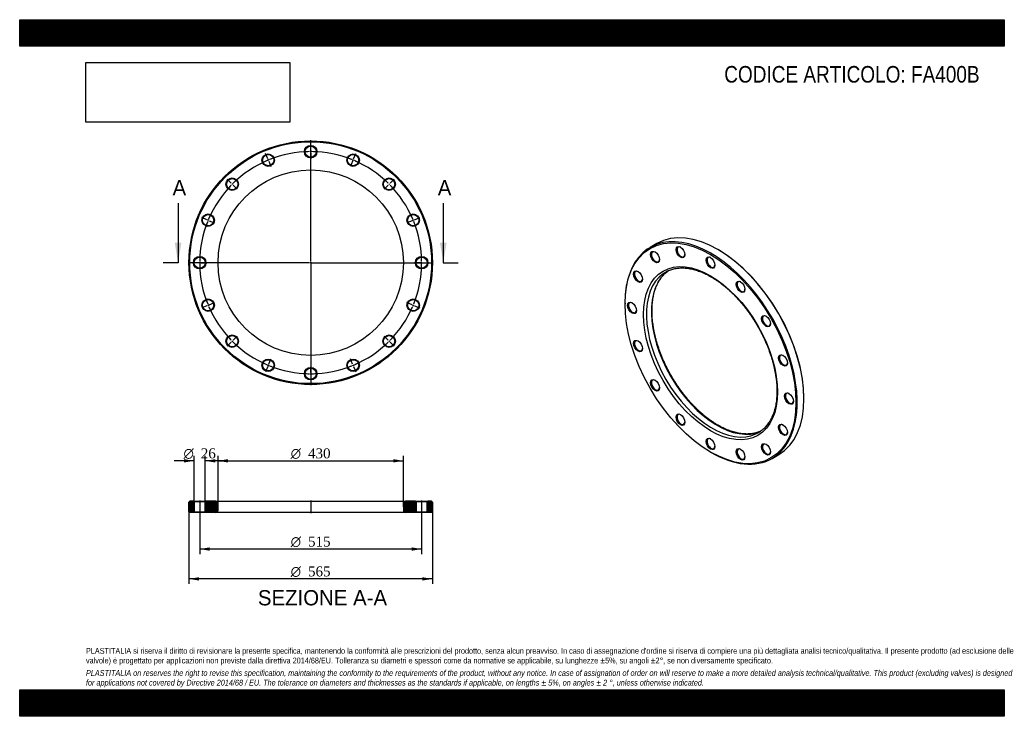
# Model space of a CAD drawing. Header units: millimetres. Extents: x 0 to 2285, y 0 to 1615.
import ezdxf
from ezdxf.enums import TextEntityAlignment as Align
from ezdxf.lldxf.tags import DXFTag

# ---------------------------------------------------------------- set-up
doc = ezdxf.new("R2010")
doc.units = ezdxf.units.MM
doc.header["$LTSCALE"] = 7.692308
for name, color, linetype in [('Default', 7, 'Continuous'), ('DV2_Default', 7, 'Continuous'), ('DV3_Default', 7, 'Continuous'), ('FA400B', 7, 'Continuous')]:
    doc.layers.add(name, color=color, linetype=linetype)
doc.styles.add('SEACAD_Solid_Edge_ANSI', font='seans.ttf')
doc.styles.add('SEACAD_Solid_Edge_ANSI1_Symbols', font='semeca1.ttf')
doc.styles.add('SEACAD_Times_New_Roman', font='times.ttf')
tags = doc.linetypes.add('CENTER2', pattern=[28.575, 19.05, -3.175, 3.175, -3.175]).pattern_tags.tags
tags[10:11] = [DXFTag(74, 4), DXFTag(75, 0), DXFTag(340, '0'), DXFTag(46, 0.0), DXFTag(50, 0.0), DXFTag(44, 0.0), DXFTag(45, 0.0)]
tags[8:9] = [DXFTag(74, 4), DXFTag(75, 0), DXFTag(340, '0'), DXFTag(46, 0.0), DXFTag(50, 0.0), DXFTag(44, 0.0), DXFTag(45, 0.0)]
tags[6:7] = [DXFTag(74, 4), DXFTag(75, 0), DXFTag(340, '0'), DXFTag(46, 0.0), DXFTag(50, 0.0), DXFTag(44, 0.0), DXFTag(45, 0.0)]
tags[4:5] = [DXFTag(74, 4), DXFTag(75, 0), DXFTag(340, '0'), DXFTag(46, 0.0), DXFTag(50, 0.0), DXFTag(44, 0.0), DXFTag(45, 0.0)]
tags = doc.linetypes.add('HIDDEN2', pattern=[4.7625, 3.175, -1.5875]).pattern_tags.tags
tags[6:7] = [DXFTag(74, 4), DXFTag(75, 0), DXFTag(340, '0'), DXFTag(46, 0.0), DXFTag(50, 0.0), DXFTag(44, 0.0), DXFTag(45, 0.0)]
tags[4:5] = [DXFTag(74, 4), DXFTag(75, 0), DXFTag(340, '0'), DXFTag(46, 0.0), DXFTag(50, 0.0), DXFTag(44, 0.0), DXFTag(45, 0.0)]
picture_1 = doc.add_image_def('image1.jpg', size_in_pixel=(4302, 1260))

# ---------------------------------------------------------------- blocks, each defined once
blk = doc.blocks.new('SE')
at = {"layer": 'FA400B', "color": 7, "linetype": 'Continuous'}
for p, q in [((1478.6, 1096.3), (1463.1, 1087.3)), ((1621.3, 1081.5), (1619.9, 1082.3)), ((1404.6, 958), (1404.6, 956.4)), ((1819.6, 736.3), (1819.6, 738)), ((1602.9, 612.8), (1604.3, 612)), ((1745.6, 598), (1761.1, 607))]:
    blk.add_line(p, q, dxfattribs=at)
for centre, major_axis in [((1602.9, 841.9), (-140.3, 242.9)), ((1474.2, 1064.9), (7.3, -12.6)), ((1533.2, 1076.3), (7.3, -12.6)), ((1602.9, 841.9), (110, -190.5)), ((1602.9, 1052.1), (7.3, -12.6)), ((1434.7, 1019.4), (7.3, -12.6)), ((1672.6, 995.9), (7.3, -12.6)), ((1420.8, 947), (7.3, -12.6)), ((1731.7, 916.2), (7.3, -12.6)), ((1434.7, 858.5), (7.3, -12.6)), ((1771.1, 825.2), (7.3, -12.6)), ((1474.2, 767.5), (7.3, -12.6)), ((1785, 736.7), (7.3, -12.6)), ((1533.2, 687.8), (7.3, -12.6)), ((1771.1, 664.3), (7.3, -12.6)), ((1602.9, 631.6), (7.3, -12.6)), ((1672.6, 607.4), (7.3, -12.6)), ((1731.7, 618.9), (7.3, -12.6))]:
    blk.add_ellipse(centre, major_axis=major_axis, ratio=0.57735, dxfattribs=at)
for centre, major_axis, start_param, end_param in [((1619.9, 851.7), (-141.3, 244.7), 3.141593, 6.283185), ((1604.3, 842.7), (141.3, -244.7), 0, 3.926991), ((1475.2, 1065.5), (-6.5, 11.3), 0, 3.870845), ((1475.2, 1065.5), (-6.5, 11.3), 5.553933, 6.283185), ((1534.3, 1076.9), (-6.5, 11.3), 0, 3.870845), ((1534.3, 1076.9), (-6.5, 11.3), 5.553933, 6.283185), ((1621.3, 852.5), (140.3, -242.9), 0.785398, 2.356194), ((1604, 1052.7), (-6.5, 11.3), 0, 3.870845), ((1604, 1052.7), (-6.5, 11.3), 5.553933, 6.283185), ((1435.8, 1020.1), (-6.5, 11.3), 0, 3.870845), ((1435.8, 1020.1), (-6.5, 11.3), 5.553933, 6.283185), ((1617.8, 850.4), (107.5, -186.2), 3.193829, 6.230539), ((1606.4, 843.9), (-107.5, 186.2), 0, 0.056438), ((1606.4, 843.9), (-107.5, 186.2), 6.231374, 6.283185), ((1606.4, 843.9), (-107.5, 186.2), 0.056438, 3.09166), ((1673.7, 996.5), (-6.5, 11.3), 0, 3.870845), ((1673.7, 996.5), (-6.5, 11.3), 5.553933, 6.283185), ((1421.9, 947.6), (-6.5, 11.3), 5.553933, 6.283185), ((1421.9, 947.6), (-6.5, 11.3), 0, 3.870845), ((1732.7, 916.8), (-6.5, 11.3), 0, 3.870845), ((1732.7, 916.8), (-6.5, 11.3), 5.553933, 6.283185), ((1435.8, 859.1), (-6.5, 11.3), 0, 3.870845), ((1435.8, 859.1), (-6.5, 11.3), 5.553933, 6.283185), ((1772.2, 825.8), (-6.5, 11.3), 0, 3.870845), ((1772.2, 825.8), (-6.5, 11.3), 5.553933, 6.283185), ((1475.2, 768.1), (-6.5, 11.3), 0, 3.870845), ((1475.2, 768.1), (-6.5, 11.3), 5.553933, 6.283185), ((1786.1, 737.3), (-6.5, 11.3), 0, 3.870845), ((1786.1, 737.3), (-6.5, 11.3), 5.553933, 6.283185), ((1534.3, 688.5), (-6.5, 11.3), 0, 3.870845), ((1534.3, 688.5), (-6.5, 11.3), 5.553933, 6.283185), ((1772.2, 664.9), (-6.5, 11.3), 0, 3.870845), ((1772.2, 664.9), (-6.5, 11.3), 5.553933, 6.283185), ((1604, 632.2), (-6.5, 11.3), 0, 3.870845), ((1604, 632.2), (-6.5, 11.3), 5.553933, 6.283185), ((1606.4, 843.9), (-107.5, 186.2), 3.09166, 3.19614), ((1673.7, 608), (-6.5, 11.3), 0, 3.870845), ((1673.7, 608), (-6.5, 11.3), 5.553933, 6.283185), ((1732.7, 619.5), (-6.5, 11.3), 0, 3.870845), ((1732.7, 619.5), (-6.5, 11.3), 5.553933, 6.283185), ((1604.3, 842.7), (141.3, -244.7), 5.497787, 6.283185)]:
    blk.add_ellipse(centre, major_axis=major_axis, ratio=0.57735, start_param=start_param, end_param=end_param, dxfattribs=at)
for points, knots in [([(1620.3, 675.1), (1619.1, 675.8), (1616.2, 677.5), (1611, 680.8), (1605, 684.8), (1598.9, 689.1), (1592.9, 693.7), (1587, 698.6), (1581.1, 703.7), (1575.2, 709), (1569.4, 714.5), (1563.7, 720.3), (1558.1, 726.3), (1552.5, 732.5), (1547.1, 738.9), (1541.8, 745.5), (1536.6, 752.2), (1531.6, 759.1), (1526.6, 766.2), (1521.9, 773.4), (1517.3, 780.7), (1512.8, 788.1), (1508.5, 795.6), (1504.4, 803.3), (1500.5, 811), (1496.8, 818.7), (1493.3, 826.5), (1490, 834.4), (1486.9, 842.3), (1484, 850.2), (1481.3, 858.1), (1478.8, 865.9), (1476.6, 873.8), (1474.6, 881.6), (1472.8, 889.4), (1471.3, 897.1), (1470, 904.7), (1469, 912.2), (1468.2, 919.6), (1467.6, 926.9), (1467.3, 934.1), (1467.2, 941.2), (1467.3, 948.1), (1467.7, 954.8), (1468.3, 961.4), (1469.2, 967.7), (1470.3, 973.9), (1471.6, 979.9), (1473.2, 985.7), (1475, 991.2), (1477, 996.6), (1479.3, 1001.6), (1481.7, 1006.5), (1484.4, 1011.1), (1487.3, 1015.4), (1490.3, 1019.5), (1493.6, 1023.3), (1497.1, 1026.9), (1500.8, 1030.1), (1503.4, 1032.1), (1504.6, 1033)], [0, 0, 0, 0, 0.0090875, 0.0263921, 0.0437006, 0.0610122, 0.0783274, 0.0956466, 0.1129698, 0.1302971, 0.1476284, 0.1649635, 0.1823022, 0.1996443, 0.2169894, 0.2343373, 0.2516876, 0.2690399, 0.2863939, 0.3037493, 0.3211057, 0.3384626, 0.3558199, 0.373177, 0.3905334, 0.4078889, 0.4252431, 0.4425955, 0.4599459, 0.4772938, 0.4946389, 0.5119808, 0.5293193, 0.546654, 0.5639845, 0.5813108, 0.5986325, 0.6159496, 0.633262, 0.6505698, 0.6678732, 0.6851727, 0.7024688, 0.7197625, 0.7370552, 0.754348, 0.7716429, 0.7889424, 0.8062498, 0.8235691, 0.8409048, 0.8582623, 0.8756473, 0.8930662, 0.9105252, 0.9280298, 0.9455845, 0.9631913, 0.9808494, 0.9980309, 0.9980309, 0.9980309, 0.9980309]), ([(1504.4, 1032.9), (1505.1, 1033.2), (1507, 1034.1), (1510.7, 1035.5), (1515.4, 1037), (1520.3, 1038.2), (1525.4, 1039), (1530.5, 1039.6), (1535.8, 1039.8), (1541.2, 1039.7), (1546.7, 1039.3), (1552.2, 1038.6), (1557.9, 1037.5), (1563.7, 1036.2), (1569.5, 1034.6), (1575.4, 1032.6), (1581.3, 1030.4), (1587.3, 1027.8), (1593.3, 1025), (1599.3, 1021.8), (1605.4, 1018.4), (1611.4, 1014.7), (1617.5, 1010.7), (1623.5, 1006.5), (1629.5, 1002), (1635.5, 997.2), (1641.5, 992.2), (1647.3, 986.9), (1653.1, 981.4), (1658.9, 975.7), (1664.5, 969.8), (1670.1, 963.6), (1675.6, 957.3), (1680.9, 950.8), (1686.1, 944.1), (1691.2, 937.2), (1696.2, 930.2), (1701, 923.1), (1705.6, 915.8), (1710.1, 908.4), (1714.5, 900.9), (1718.6, 893.3), (1722.6, 885.6), (1726.3, 877.9), (1729.9, 870), (1733.3, 862.2), (1736.5, 854.3), (1739.4, 846.4), (1742.2, 838.5), (1744.7, 830.7), (1747, 822.8), (1749, 815), (1750.9, 807.2), (1752.5, 799.5), (1753.8, 791.8), (1755, 784.3), (1755.8, 776.8), (1756.5, 769.5), (1756.9, 762.3), (1757.1, 755.2), (1757, 748.2), (1756.6, 741.5), (1756.1, 734.8), (1755.3, 728.4), (1754.2, 722.2), (1753, 716.1), (1751.5, 710.3), (1749.7, 704.7), (1747.8, 699.3), (1745.6, 694.1), (1743.2, 689.2), (1740.6, 684.5), (1737.8, 680.1), (1734.8, 676), (1731.5, 672.1), (1728.1, 668.4), (1724.5, 665.1), (1721.5, 662.7), (1719.8, 661.5), (1719.4, 661.2)], [0, 0, 0, 0, 0.005301, 0.018798, 0.032273, 0.045719, 0.05913, 0.072502, 0.085835, 0.099132, 0.112396, 0.125632, 0.138843, 0.152035, 0.165212, 0.178377, 0.191534, 0.204686, 0.217835, 0.230982, 0.244129, 0.257277, 0.270426, 0.283578, 0.296732, 0.309889, 0.32305, 0.336213, 0.349379, 0.362549, 0.375721, 0.388896, 0.402073, 0.415252, 0.428434, 0.441617, 0.454801, 0.467986, 0.481172, 0.494359, 0.507546, 0.520733, 0.53392, 0.547106, 0.560291, 0.573475, 0.586657, 0.599837, 0.613016, 0.626192, 0.639366, 0.652536, 0.665704, 0.678868, 0.69203, 0.705187, 0.718341, 0.731492, 0.744639, 0.757783, 0.770924, 0.784063, 0.797201, 0.810339, 0.823478, 0.83662, 0.849767, 0.862923, 0.876089, 0.889271, 0.902473, 0.915699, 0.928954, 0.942243, 0.955569, 0.968934, 0.982338, 0.99578, 1, 1, 1, 1]), ([(1719.1, 661.1), (1717.8, 660.4), (1714.7, 659.2), (1710.2, 657.7), (1705.3, 656.5), (1700.3, 655.5), (1695.2, 654.9), (1690, 654.6), (1684.6, 654.6), (1679.1, 654.9), (1673.6, 655.5), (1667.9, 656.5), (1662.2, 657.7), (1656.4, 659.3), (1650.6, 661.1), (1644.6, 663.3), (1638.7, 665.8), (1632.7, 668.5), (1626.4, 671.7), (1622.6, 673.8), (1620.3, 675.1)], [0.0134465, 0.0134465, 0.0134465, 0.0134465, 0.0657909, 0.1214976, 0.1770916, 0.2325443, 0.2878401, 0.3429756, 0.397957, 0.4527974, 0.5075141, 0.5621262, 0.6166527, 0.6711117, 0.7255193, 0.7798896, 0.8342345, 0.8885639, 0.9428855, 1, 1, 1, 1])]:
    blk.add_open_spline(points, degree=3, knots=knots, dxfattribs=at)
blk = doc.blocks.new('SE1')
at = {"layer": 'Default', "color": 7, "linetype": 'CENTER2'}
for start, end in [(90.6675, 111.8325), (68.1675, 89.3325), (113.1675, 134.3325), (45.6675, 66.8325), (135.6675, 156.8325), (23.1675, 44.3325), (158.1675, 179.3325), (0.6675, 21.8325), (180.6675, 201.8325), (338.1675, 359.3325), (203.1675, 224.3325), (315.6675, 336.8325), (225.6675, 246.8325), (293.1675, 314.3325), (248.1675, 269.3325), (270.6675, 291.8325)]:
    blk.add_arc((675.2, 1051.9), 257.5, start, end, dxfattribs=at)
at = {"layer": 'DV2_Default', "color": 7, "linetype": 'CENTER2'}
for p, q in [((675.2, 1054.9), (675.2, 1336.1)), ((675.2, 1312.4), (675.2, 1325.6)), ((575.5, 1292.5), (570.4, 1304.8)), ((774.9, 1292.5), (779.9, 1304.8)), ((491, 1236.1), (481.6, 1245.4)), ((859.4, 1236.1), (868.7, 1245.4)), ((434.5, 1151.5), (422.3, 1156.6)), ((915.8, 1151.5), (928.1, 1156.6)), ((672.2, 1051.9), (390.9, 1051.9)), ((414.7, 1051.9), (401.4, 1051.9)), ((676.7, 1051.9), (673.7, 1051.9)), ((675.2, 1053.4), (675.2, 1050.4)), ((678.2, 1051.9), (959.4, 1051.9)), ((935.7, 1051.9), (947.4, 1051.9)), ((935.7, 1051.9), (948.9, 1051.9)), ((675.2, 1048.9), (675.2, 767.6)), ((434.5, 952.2), (422.3, 947.1)), ((915.8, 952.2), (928.1, 947.1)), ((491, 867.7), (481.6, 858.3)), ((859.4, 867.7), (868.7, 858.3)), ((575.5, 811.2), (570.4, 798.9)), ((774.9, 811.2), (779.9, 798.9)), ((675.2, 791.4), (675.2, 778.1))]:
    blk.add_line(p, q, dxfattribs=at)
at = {"layer": 'DV2_Default', "color": 7, "linetype": 'HIDDEN2'}
for p, q in [((675.2, 1307.9), (675.2, 1310.9)), ((675.2, 1306.4), (675.2, 1293.1)), ((577.2, 1288.4), (576, 1291.1)), ((577.8, 1287), (582.8, 1274.7)), ((772.6, 1287), (767.5, 1274.7)), ((773.1, 1288.4), (774.3, 1291.1)), ((494.1, 1232.9), (492, 1235)), ((856.2, 1232.9), (858.3, 1235)), ((495.2, 1231.8), (504.6, 1222.4)), ((855.1, 1231.8), (845.8, 1222.4)), ((438.7, 1149.8), (435.9, 1151)), ((440, 1149.2), (452.3, 1144.2)), ((910.3, 1149.2), (898, 1144.2)), ((911.7, 1149.8), (914.4, 1151)), ((419.2, 1051.9), (416.2, 1051.9)), ((420.7, 1051.9), (433.9, 1051.9)), ((929.7, 1051.9), (916.4, 1051.9)), ((929.7, 1051.9), (917.9, 1051.9)), ((931.2, 1051.9), (934.2, 1051.9)), ((931.2, 1051.9), (934.2, 1051.9)), ((438.7, 953.9), (435.9, 952.7)), ((440, 954.5), (452.3, 959.5)), ((910.3, 954.5), (898, 959.5)), ((911.7, 953.9), (914.4, 952.7)), ((494.1, 870.8), (492, 868.7)), ((495.2, 871.9), (504.6, 881.3)), ((855.1, 871.9), (845.8, 881.3)), ((856.2, 870.8), (858.3, 868.7)), ((577.8, 816.7), (582.8, 829)), ((772.6, 816.7), (767.5, 829)), ((577.2, 815.3), (576, 812.6)), ((675.2, 797.4), (675.2, 810.6)), ((773.1, 815.3), (774.3, 812.6)), ((675.2, 795.9), (675.2, 792.9))]:
    blk.add_line(p, q, dxfattribs=at)
at = {"layer": 'DV2_Default', "color": 7, "linetype": 'CENTER2'}
for start, end in [(90.6675, 93.6158), (89.6662, 90.3338), (86.3842, 89.3325), (113.1675, 116.1158), (112.1662, 112.8338), (108.8842, 111.8325), (68.1675, 71.1158), (67.1662, 67.8338), (63.8842, 66.8325), (134.6662, 135.3338), (131.3842, 134.3325), (45.6675, 48.6158), (44.6662, 45.3338), (135.6675, 138.6158), (41.3842, 44.3325), (153.8842, 156.8325), (23.1675, 26.1158), (158.1675, 161.1158), (157.1662, 157.8338), (22.1662, 22.8338), (18.8842, 21.8325), (176.3842, 179.3325), (179.6662, 180.3338), (0.6675, 3.6158), (0.6675, 3.282), (359.6662, 0.3338), (359.6662, 0.3338), (180.6675, 183.6158), (356.718, 359.3325), (356.3842, 359.3325), (198.8842, 201.8325), (338.1675, 341.1158), (202.1662, 202.8338), (203.1675, 206.1158), (333.8842, 336.8325), (337.1662, 337.8338), (221.3842, 224.3325), (224.6662, 225.3338), (314.6662, 315.3338), (315.6675, 318.6158), (225.6675, 228.6158), (311.3842, 314.3325), (243.8842, 246.8325), (247.1662, 247.8338), (248.1675, 251.1158), (288.8842, 291.8325), (292.1662, 292.8338), (293.1675, 296.1158), (266.3842, 269.3325), (269.6662, 270.3338), (270.6675, 273.6158)]:
    blk.add_arc((675.2, 1051.9), 257.5, start, end, dxfattribs=at)
at = {"layer": 'FA400B', "color": 7, "linetype": 'Continuous'}
for centre, radius in [((675.2, 1051.9), 282.5), ((675.2, 1051.9), 280.5), ((576.6, 1289.8), 14.5), ((576.6, 1289.8), 13), ((675.2, 1309.4), 14.5), ((675.2, 1309.4), 13), ((773.7, 1289.8), 14.5), ((773.7, 1289.8), 13), ((675.2, 1051.9), 215), ((493.1, 1233.9), 14.5), ((493.1, 1233.9), 13), ((857.2, 1233.9), 14.5), ((857.2, 1233.9), 13), ((437.3, 1150.4), 14.5), ((437.3, 1150.4), 13), ((913.1, 1150.4), 14.5), ((913.1, 1150.4), 13), ((417.7, 1051.9), 14.5), ((417.7, 1051.9), 13), ((932.7, 1051.9), 14.5), ((932.7, 1051.9), 13), ((437.3, 953.3), 14.5), ((437.3, 953.3), 13), ((913.1, 953.3), 14.5), ((913.1, 953.3), 13), ((493.1, 869.8), 14.5), ((493.1, 869.8), 13), ((857.2, 869.8), 14.5), ((857.2, 869.8), 13), ((576.6, 814), 14.5), ((576.6, 814), 13), ((773.7, 814), 14.5), ((773.7, 814), 13), ((675.2, 794.4), 14.5), ((675.2, 794.4), 13)]:
    blk.add_circle(centre, radius, dxfattribs=at)
blk = doc.blocks.new('SE3')
at = {"color": 7, "linetype": 'Continuous', "style": 'SEACAD_Solid_Edge_ANSI'}
blk.add_text('A', height=35.4, dxfattribs=at).set_placement((354.7, 1243.4), align=Align.TOP_LEFT)
blk = doc.blocks.new('SE4')
at = {"color": 7, "linetype": 'Continuous', "style": 'SEACAD_Solid_Edge_ANSI'}
blk.add_text('A', height=35.4, dxfattribs=at).set_placement((970.1, 1243.4), align=Align.TOP_LEFT)
blk = doc.blocks.new('SEANNOT_GROUP')
at = {"linetype": 'Continuous'}
blk.add_hatch(color=7, dxfattribs=at).paths.add_polyline_path([(359.8, 1098), (367.5, 1051.9), (375.2, 1098)])
at = {"color": 7, "linetype": 'Continuous'}
blk.add_lwpolyline([(367.5, 1190.3), (367.5, 1051.9)], dxfattribs=at)
blk = doc.blocks.new('SEANNOT_GROUP1')
at = {"linetype": 'Continuous'}
blk.add_hatch(color=7, dxfattribs=at).paths.add_polyline_path([(975.2, 1098), (982.9, 1051.9), (990.5, 1098)])
at = {"color": 7, "linetype": 'Continuous'}
blk.add_lwpolyline([(982.9, 1190.3), (982.9, 1051.9)], dxfattribs=at)
blk = doc.blocks.new('SE2')
at = {"layer": 'Default', "color": 7, "linetype": 'CENTER2'}
for p, q in [((367.5, 1051.9), (332.9, 1051.9)), ((982.9, 1051.9), (1017.5, 1051.9))]:
    blk.add_line(p, q, dxfattribs=at)
at = {"layer": 'Default'}
for name in ['SE3', 'SE4', 'SEANNOT_GROUP', 'SEANNOT_GROUP1']:
    blk.add_blockref(name, (0, 0), dxfattribs=at)
blk = doc.blocks.new('SE5')
at = {"layer": 'FA400B', "linetype": 'Continuous'}
h = blk.add_hatch(dxfattribs=at)
h.set_pattern_fill('LINE', scale=0.62992, angle=45, style=0)
h.paths.add_polyline_path([(403.2, 498.7), (394.7, 498.7), (392.7, 496.7), (392.7, 474.7), (394.7, 472.7), (403.2, 472.7), (404.7, 474.2), (404.7, 497.2)])
h = blk.add_hatch(dxfattribs=at)
h.set_pattern_fill('LINE', scale=0.62992, angle=45, style=0)
edge = h.paths.add_edge_path()
edge.add_line((432.2, 472.7), (455.2, 472.7))
edge.add_arc((455.2, 477.7), 5, 270, 360)
edge.add_line((460.2, 477.7), (460.2, 493.7))
edge.add_arc((455.2, 493.7), 5, 0, 90)
edge.add_line((455.2, 498.7), (432.2, 498.7))
edge.add_line((432.2, 498.7), (430.7, 497.2))
edge.add_line((430.7, 497.2), (430.7, 474.2))
edge.add_line((430.7, 474.2), (432.2, 472.7))
h = blk.add_hatch(dxfattribs=at)
h.set_pattern_fill('LINE', scale=0.629921, angle=45, style=0)
edge = h.paths.add_edge_path()
edge.add_line((919.7, 474.2), (919.7, 497.2))
edge.add_line((919.7, 497.2), (918.2, 498.7))
edge.add_line((918.2, 498.7), (895.2, 498.7))
edge.add_arc((895.2, 493.7), 5, 90, 180)
edge.add_line((890.2, 493.7), (890.2, 477.7))
edge.add_arc((895.2, 477.7), 5, 180, 270)
edge.add_line((895.2, 472.7), (918.2, 472.7))
edge.add_line((918.2, 472.7), (919.7, 474.2))
h = blk.add_hatch(dxfattribs=at)
h.set_pattern_fill('LINE', scale=0.629921, angle=45, style=0)
h.paths.add_polyline_path([(945.7, 497.2), (945.7, 474.2), (947.2, 472.7), (955.7, 472.7), (957.7, 474.7), (957.7, 496.7), (955.7, 498.7), (947.2, 498.7)])
at = {"layer": 'DV3_Default', "color": 7, "linetype": 'CENTER2'}
for p, q in [((417.7, 500.5), (417.7, 471)), ((675.2, 500.5), (675.2, 471)), ((932.7, 500.5), (932.7, 471))]:
    blk.add_line(p, q, dxfattribs=at)
at = {"layer": 'FA400B', "color": 7, "linetype": 'Continuous'}
for p, q in [((394.7, 498.7), (392.7, 496.7)), ((392.7, 474.7), (392.7, 496.7)), ((403.2, 498.7), (394.7, 498.7)), ((403.2, 498.7), (432.2, 498.7)), ((403.2, 498.7), (404.7, 497.2)), ((430.7, 497.2), (404.7, 497.2)), ((404.7, 497.2), (404.7, 474.2)), ((430.7, 497.2), (432.2, 498.7)), ((430.7, 474.2), (430.7, 497.2)), ((455.2, 498.7), (432.2, 498.7)), ((455.2, 498.7), (895.2, 498.7)), ((460.2, 477.7), (460.2, 493.7)), ((890.2, 493.7), (890.2, 477.7)), ((918.2, 498.7), (895.2, 498.7)), ((918.2, 498.7), (947.2, 498.7)), ((918.2, 498.7), (919.7, 497.2)), ((945.7, 497.2), (919.7, 497.2)), ((919.7, 497.2), (919.7, 474.2)), ((945.7, 497.2), (947.2, 498.7)), ((945.7, 474.2), (945.7, 497.2)), ((955.7, 498.7), (947.2, 498.7)), ((957.7, 496.7), (955.7, 498.7)), ((957.7, 496.7), (957.7, 474.7)), ((392.7, 474.7), (394.7, 472.7)), ((403.2, 472.7), (394.7, 472.7)), ((404.7, 474.2), (403.2, 472.7)), ((432.2, 472.7), (403.2, 472.7)), ((404.7, 474.2), (430.7, 474.2)), ((432.2, 472.7), (430.7, 474.2)), ((455.2, 472.7), (432.2, 472.7)), ((895.2, 472.7), (455.2, 472.7)), ((918.2, 472.7), (895.2, 472.7)), ((919.7, 474.2), (918.2, 472.7)), ((947.2, 472.7), (918.2, 472.7)), ((919.7, 474.2), (945.7, 474.2)), ((947.2, 472.7), (945.7, 474.2)), ((955.7, 472.7), (947.2, 472.7)), ((955.7, 472.7), (957.7, 474.7))]:
    blk.add_line(p, q, dxfattribs=at)
for centre, start, end in [((455.2, 493.7), 0, 90), ((895.2, 493.7), 90, 180), ((455.2, 477.7), 270, 0), ((895.2, 477.7), 180, 270)]:
    blk.add_arc(centre, 5, start, end, dxfattribs=at)
blk = doc.blocks.new('GDimGGroup')
at = {"layer": 'Default', "linetype": 'Continuous'}
for points in [[(483.2, 596.3), (460.2, 592.4), (483.2, 588.6)], [(867.1, 596.3), (867.1, 588.6), (890.2, 592.4)]]:
    blk.add_hatch(color=7, dxfattribs=at).paths.add_polyline_path(points)
at = {"layer": 'Default', "color": 7, "linetype": 'Continuous'}
for p, q in [((460.2, 485.7), (460.2, 604)), ((890.2, 485.7), (890.2, 604)), ((460.2, 592.4), (890.2, 592.4))]:
    blk.add_line(p, q, dxfattribs=at)
for s, height, style, p in [('O', 23.1, 'SEACAD_Solid_Edge_ANSI1_Symbols', (628.8, 621.3)), ('430', 23.08, 'SEACAD_Times_New_Roman', (669, 621.3))]:
    blk.add_text(s, height=height, dxfattribs=dict(at, style=style)).set_placement(p, align=Align.TOP_LEFT)
blk = doc.blocks.new('GDimGGroup1')
at = {"layer": 'Default', "linetype": 'Continuous'}
for points in [[(440.7, 384), (440.7, 391.7), (417.7, 387.9)], [(909.6, 384), (932.7, 387.9), (909.6, 391.7)]]:
    blk.add_hatch(color=7, dxfattribs=at).paths.add_polyline_path(points)
at = {"layer": 'Default', "color": 7, "linetype": 'Continuous'}
for p, q in [((417.7, 472.7), (417.7, 376.3)), ((932.7, 472.7), (932.7, 376.3)), ((932.7, 387.9), (417.7, 387.9))]:
    blk.add_line(p, q, dxfattribs=at)
for s, height, style, p in [('O', 23.1, 'SEACAD_Solid_Edge_ANSI1_Symbols', (628.8, 416.7)), ('515', 23.08, 'SEACAD_Times_New_Roman', (669, 416.7))]:
    blk.add_text(s, height=height, dxfattribs=dict(at, style=style)).set_placement(p, align=Align.TOP_LEFT)
blk = doc.blocks.new('GDimGGroup2')
at = {"layer": 'Default', "linetype": 'Continuous'}
for points in [[(415.7, 314.8), (415.7, 322.5), (392.7, 318.6)], [(934.6, 314.8), (957.7, 318.6), (934.6, 322.5)]]:
    blk.add_hatch(color=7, dxfattribs=at).paths.add_polyline_path(points)
at = {"layer": 'Default', "color": 7, "linetype": 'Continuous'}
for p, q in [((392.7, 485.7), (392.7, 307.1)), ((957.7, 485.7), (957.7, 307.1)), ((957.7, 318.6), (392.7, 318.6))]:
    blk.add_line(p, q, dxfattribs=at)
for s, height, style, p in [('O', 23.1, 'SEACAD_Solid_Edge_ANSI1_Symbols', (628.8, 347.5)), ('565', 23.08, 'SEACAD_Times_New_Roman', (669, 347.5))]:
    blk.add_text(s, height=height, dxfattribs=dict(at, style=style)).set_placement(p, align=Align.TOP_LEFT)
blk = doc.blocks.new('GDimGGroup3')
at = {"layer": 'Default', "linetype": 'Continuous'}
for points in [[(381.6, 596.3), (381.6, 588.6), (404.7, 592.4)], [(453.7, 596.3), (430.7, 592.4), (453.7, 588.6)]]:
    blk.add_hatch(color=7, dxfattribs=at).paths.add_polyline_path(points)
at = {"layer": 'Default', "color": 7, "linetype": 'Continuous'}
for p, q in [((404.7, 497.2), (404.7, 604)), ((430.7, 497.2), (430.7, 604)), ((404.7, 592.4), (358.5, 592.4)), ((476.8, 592.4), (430.7, 592.4))]:
    blk.add_line(p, q, dxfattribs=at)
for s, height, style, p in [('O', 23.1, 'SEACAD_Solid_Edge_ANSI1_Symbols', (380.1, 621.3)), ('26', 23.08, 'SEACAD_Times_New_Roman', (420.2, 621.3))]:
    blk.add_text(s, height=height, dxfattribs=dict(at, style=style)).set_placement(p, align=Align.TOP_LEFT)

msp = doc.modelspace()

# ---------------------------------------------------------------- hatches: boundary and pattern name
at = {"layer": 'Default', "linetype": 'Continuous'}
h = msp.add_hatch(dxfattribs=at)
h.set_pattern_fill('LINE', scale=0.629921, angle=45, style=0)
h.paths.add_polyline_path([(2284.6, 1553.8), (2284.6, 1615.4), (0, 1615.4), (0, 1553.8)])
for points in [[(2284.6, 1553.8), (2284.6, 1615.4), (0, 1615.4), (0, 1553.8)], [(2284.6, 0), (2284.6, 61.5), (0, 61.5), (0, 0)]]:
    msp.add_hatch(color=7, dxfattribs=at).paths.add_polyline_path(points)
h = msp.add_hatch(dxfattribs=at)
h.set_pattern_fill('LINE', scale=0.629921, angle=45, style=0)
h.paths.add_polyline_path([(2284.6, 0), (2284.6, 61.5), (0, 61.5), (0, 0)])

# ---------------------------------------------------------------- linework, layer by layer
at = {"layer": 'Default', "color": 7, "linetype": 'Continuous'}
for p, q in [((0, 1615.4), (2284.6, 1615.4)), ((0, 1553.8), (0, 1615.4)), ((2284.6, 1615.4), (2284.6, 1553.8)), ((2284.6, 1553.8), (0, 1553.8)), ((0, 61.5), (2284.6, 61.5)), ((0, 0), (0, 61.5)), ((2284.6, 61.5), (2284.6, 0)), ((2284.6, 0), (0, 0))]:
    msp.add_line(p, q, dxfattribs=at)

# ---------------------------------------------------------------- block references
at = {"layer": 'Default'}
for name in ['SE1', 'SE2', 'SE', 'GDimGGroup3', 'GDimGGroup', 'SE5', 'GDimGGroup2', 'GDimGGroup1']:
    msp.add_blockref(name, (0, 0), dxfattribs=at)

# ---------------------------------------------------------------- texts
at = {"layer": 'Default', "color": 7, "linetype": 'Continuous', "style": 'SEACAD_Solid_Edge_ANSI'}
msp.add_text('SEZIONE A-A', height=35.385, dxfattribs=at).set_placement((552.7, 292.6), align=Align.TOP_LEFT)
at = {"layer": 'Default', "attachment_point": 1}
for s, insert, char_height, width in [('{\\fArial Narrow|b0||i0||c0|p34;\\C7;\\H38.46153846;\\W1.;CODICE ARTICOLO: FA400B}', (1634.8, 1508), 38.462, 609.997), ("{\\fArial Narrow|b0||i0||c0|p34;\\C7;\\H13.46153846;\\W1.;PLASTITALIA si riserva il diritto di revisionare la presente specifica, mantenendo la conformità alle prescrizioni del prodotto, senza alcun preavviso. In caso di assegnazione d'ordine si riserva di compiere una più dettagliata analisi tecnico/qualitativa. Il presente prodotto (ad esclusione delle \\P}{\\fArial Narrow|b0||i0||c0|p34;\\C7;\\H13.46153846;\\W1.;valvole) è progettato per applicazioni non previste dalla direttiva 2014/68/EU. Tolleranza su diametri e spessori come da normative se applicabile, su lunghezze ±5%, su angoli ±2°, se non diversamente specificato.\\P}{\\fArial Narrow|b0||i0||c0|p34;\\C7;\\H3.846153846;\\W1.;   \\P}{\\fArial Narrow|b0||i1||c0|p34;\\C7;\\H13.46153846;\\W1.;PLASTITALIA on reserves the right to revise this specification, maintaining the conformity to the requirements of the product, without any notice. In case of assignation of order on will reserve to make a more detailed analysis technical/qualitative. This product (excluding valves) is designed \\P}{\\fArial Narrow|b0||i1||c0|p34;\\C7;\\H13.46153846;\\W1.;for applications not covered by Directive 2014/68 / EU. The tolerance on diameters and thicknesses as the standards if applicable, on lengths ± 5%, on angles ± 2 °, unless otherwise indicated.\\P}", (153.8, 158.5), 13.4615, 1976.923)]:
    msp.add_mtext(s, dxfattribs=dict(at, insert=insert, char_height=char_height, width=width))

# ---------------------------------------------------------------- pictures from other files: only their frames are drawn
image = msp.add_image(picture_1, insert=(153.8, 1377.7), size_in_units=(472.7, 138.5))
image.dxf.flags = 7

doc.saveas('drawing.dxf')
